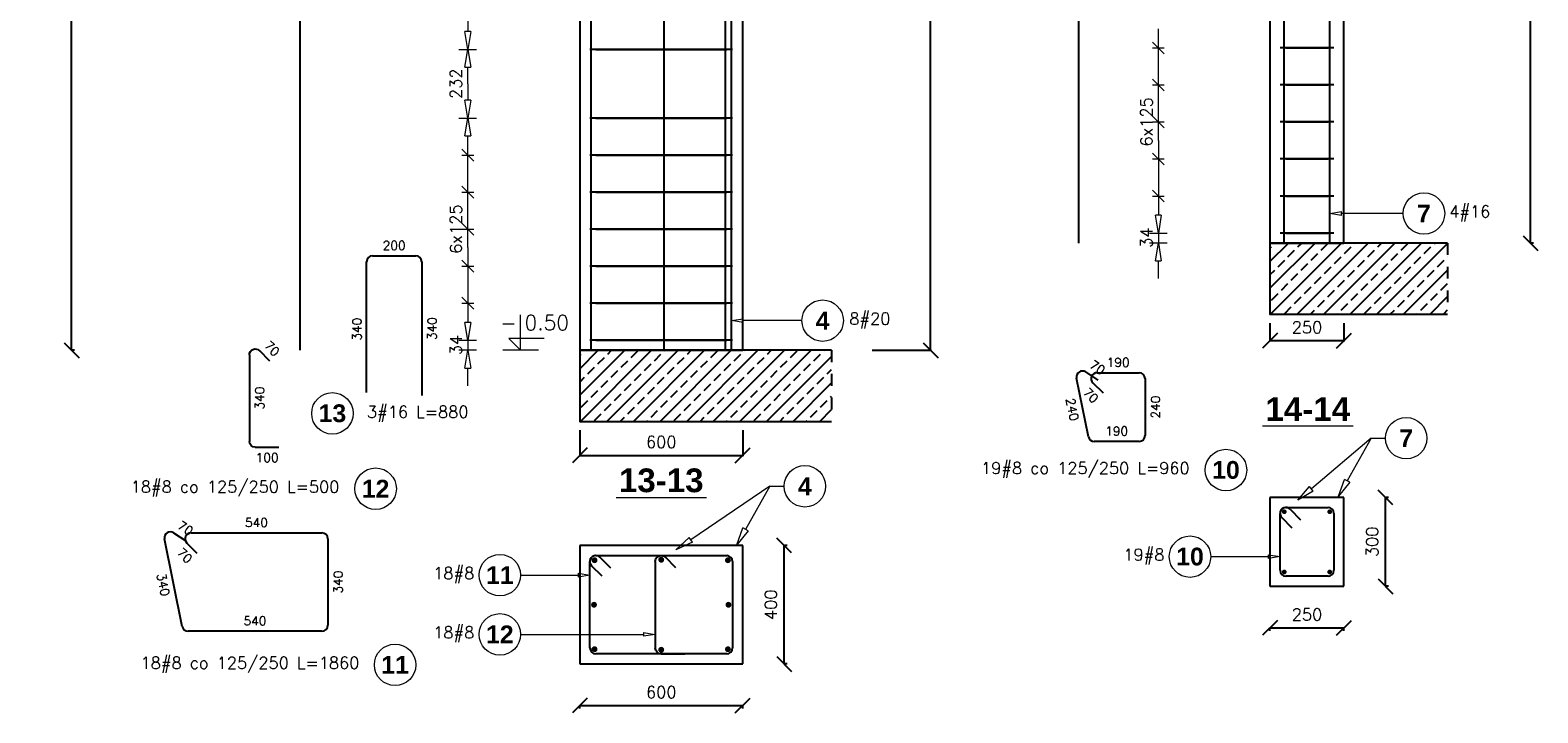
# Model space of a CAD drawing. Header units: millimetres. Extents: x -62590 to 46238, y 147773 to 522018.
# Tile 51 of 93: x 9273 to 14364, y 254289 to 256594. Entities that reach past the tile are written whole.
import ezdxf
from ezdxf.enums import TextEntityAlignment as Align

# ---------------------------------------------------------------- set-up
doc = ezdxf.new("R2010")
doc.units = ezdxf.units.MM
doc.linetypes.add('DASHED', pattern=[2, 1, -1])
for name, color, linetype in [('AutoCAD_Structural_Detailing_deskowanie', 2, 'Continuous'), ('AutoCAD_Structural_Detailing_kształt pręta', 7, 'Continuous'), ('AutoCAD_Structural_Detailing_opis kształtu pręta', 7, 'Continuous'), ('AutoCAD_Structural_Detailing_opis rozkładu', 7, 'Continuous'), ('AutoCAD_Structural_Detailing_pręt wyrzucony', 7, 'Continuous'), ('AutoCAD_Structural_Detailing_pręty punktowe', 7, 'Continuous'), ('AutoCAD_Structural_Detailing_rozkład pręta', 7, 'Continuous'), ('AutoCAD_Structural_Detailing_symbole graficzne', 7, 'Continuous'), ('e-cad_cienkie', 1, 'Continuous')]:
    doc.layers.add(name, color=color, linetype=linetype)
doc.styles.add('style1', font='simplex.shx')
doc.styles.add('style3', font='arialbd.ttf')
doc.styles.add('style5', font='arialbd.ttf')
doc.dimstyles.new('RBCT DIM 20', dxfattribs={"dimtxt": 40, "dimasz": 50, "dimexe": 2.5, "dimexo": 150, "dimgap": 25, "dimtad": 1, "dimdec": 0, "dimzin": 1, "dimtxsty": 'style1', "dimblk": 'OBLIQUE', "dimcen": 50, "dimclrd": 8, "dimclre": 8, "dimclrt": 2, "dimadec": 0, "dimazin": 0, "dimtfac": 1, "dimtdec": 0, "dimtmove": 0, "dimatfit": 3, "dimfxl": 1, "dimarcsym": 0})

# ---------------------------------------------------------------- blocks, each defined once
blk = doc.blocks.new('_Oblique')
at = {"color": 0, "linetype": 'ByBlock', "lineweight": -2}
blk.add_line((-0.5, -0.5), (0.5, 0.5), dxfattribs=at)
blk = doc.blocks.new('*D67')
at = {"layer": 'AutoCAD_Structural_Detailing_deskowanie', "color": 8, "lineweight": -2}
for p, q in [((9412.6, 255513.2), (9412.6, 258303.2)), ((9422.6, 258303.2), (9415.1, 258303.2)), ((9422.6, 255513.2), (9415.1, 255513.2))]:
    blk.add_line(p, q, dxfattribs=at)
at = {"layer": 'Defpoints', "color": 0, "ltscale": 40}
for p in [(9272.6, 258303.2), (9412.6, 258303.2), (9272.6, 255513.2)]:
    blk.add_point(p, dxfattribs=at)
at = {"layer": 'AutoCAD_Structural_Detailing_deskowanie', "color": 8, "lineweight": -2, "ltscale": 40, "xscale": 50, "yscale": 50, "zscale": 50}
for p, rotation in [((9412.6, 258303.2), 90), ((9412.6, 255513.2), 270)]:
    blk.add_blockref('_Oblique', p, dxfattribs=dict(at, rotation=rotation))
at = {"layer": 'AutoCAD_Structural_Detailing_deskowanie', "color": 2, "ltscale": 40, "insert": (9367.6, 256908.2), "char_height": 40, "attachment_point": 5, "rotation": 90, "style": 'style1'}
blk.add_mtext('2790', dxfattribs=at)
blk = doc.blocks.new('*D70')
at = {"layer": 'AutoCAD_Structural_Detailing_deskowanie', "color": 8, "lineweight": -2}
for p, q in [((12115.6, 258303.2), (12315.7, 258303.2)), ((12313.2, 255513.2), (12313.2, 258303.2)), ((12115.6, 255513.2), (12315.7, 255513.2))]:
    blk.add_line(p, q, dxfattribs=at)
at = {"layer": 'Defpoints', "color": 0, "ltscale": 40}
for p in [(11965.6, 258303.2), (12313.2, 258303.2), (11965.6, 255513.2)]:
    blk.add_point(p, dxfattribs=at)
at = {"layer": 'AutoCAD_Structural_Detailing_deskowanie', "color": 8, "lineweight": -2, "ltscale": 40, "xscale": 50, "yscale": 50, "zscale": 50}
for p, rotation in [((12313.2, 258303.2), 90), ((12313.2, 255513.2), 270)]:
    blk.add_blockref('_Oblique', p, dxfattribs=dict(at, rotation=rotation))
at = {"layer": 'AutoCAD_Structural_Detailing_deskowanie', "color": 2, "ltscale": 40, "insert": (12268.2, 256908.2), "char_height": 40, "attachment_point": 5, "rotation": 90, "style": 'style1'}
blk.add_mtext('2790', dxfattribs=at)
blk = doc.blocks.new('*D71')
at = {"layer": 'AutoCAD_Structural_Detailing_deskowanie', "color": 8, "lineweight": -2}
for p, q in [((11128.6, 255243.2), (11128.6, 255155.9)), ((11678.6, 255243.2), (11678.6, 255155.9)), ((11128.6, 255158.4), (11678.6, 255158.4))]:
    blk.add_line(p, q, dxfattribs=at)
at = {"layer": 'Defpoints', "color": 0, "ltscale": 40}
for p in [(11128.6, 255393.2), (11678.6, 255393.2), (11678.6, 255158.4)]:
    blk.add_point(p, dxfattribs=at)
at = {"layer": 'AutoCAD_Structural_Detailing_deskowanie', "color": 8, "lineweight": -2, "ltscale": 40, "xscale": 50, "yscale": 50, "zscale": 50, "rotation": 180}
blk.add_blockref('_Oblique', (11128.6, 255158.4), dxfattribs=at)
at = {"layer": 'AutoCAD_Structural_Detailing_deskowanie', "color": 8, "lineweight": -2, "ltscale": 40, "xscale": 50, "yscale": 50, "zscale": 50}
blk.add_blockref('_Oblique', (11678.6, 255158.4), dxfattribs=at)
at = {"layer": 'AutoCAD_Structural_Detailing_deskowanie', "color": 2, "ltscale": 40, "insert": (11403.6, 255203.4), "char_height": 40, "attachment_point": 5, "style": 'style1'}
blk.add_mtext('600', dxfattribs=at)
blk = doc.blocks.new('*D72')
at = {"layer": 'AutoCAD_Structural_Detailing_deskowanie', "color": 8, "lineweight": -2}
for p, q in [((11818.6, 254453.9), (11818.6, 254853.9)), ((11828.6, 254853.9), (11821.1, 254853.9)), ((11828.6, 254453.9), (11821.1, 254453.9))]:
    blk.add_line(p, q, dxfattribs=at)
at = {"layer": 'Defpoints', "color": 0, "ltscale": 40}
for p in [(11678.6, 254853.9), (11818.6, 254853.9), (11678.6, 254453.9)]:
    blk.add_point(p, dxfattribs=at)
at = {"layer": 'AutoCAD_Structural_Detailing_deskowanie', "color": 8, "lineweight": -2, "ltscale": 40, "xscale": 50, "yscale": 50, "zscale": 50}
for p, rotation in [((11818.6, 254853.9), 90), ((11818.6, 254453.9), 270)]:
    blk.add_blockref('_Oblique', p, dxfattribs=dict(at, rotation=rotation))
at = {"layer": 'AutoCAD_Structural_Detailing_deskowanie', "color": 2, "ltscale": 40, "insert": (11773.6, 254653.9), "char_height": 40, "attachment_point": 5, "rotation": 90, "style": 'style1'}
blk.add_mtext('400', dxfattribs=at)
blk = doc.blocks.new('*D73')
at = {"layer": 'AutoCAD_Structural_Detailing_deskowanie', "color": 8, "lineweight": -2}
for p, q in [((11128.6, 254313.9), (11678.6, 254313.9)), ((11128.6, 254303.9), (11128.6, 254311.4)), ((11678.6, 254303.9), (11678.6, 254311.4))]:
    blk.add_line(p, q, dxfattribs=at)
at = {"layer": 'Defpoints', "color": 0, "ltscale": 40}
for p in [(11128.6, 254453.9), (11678.6, 254453.9), (11678.6, 254313.9)]:
    blk.add_point(p, dxfattribs=at)
at = {"layer": 'AutoCAD_Structural_Detailing_deskowanie', "color": 8, "lineweight": -2, "ltscale": 40, "xscale": 50, "yscale": 50, "zscale": 50, "rotation": 180}
blk.add_blockref('_Oblique', (11128.6, 254313.9), dxfattribs=at)
at = {"layer": 'AutoCAD_Structural_Detailing_deskowanie', "color": 8, "lineweight": -2, "ltscale": 40, "xscale": 50, "yscale": 50, "zscale": 50}
blk.add_blockref('_Oblique', (11678.6, 254313.9), dxfattribs=at)
at = {"layer": 'AutoCAD_Structural_Detailing_deskowanie', "color": 2, "ltscale": 40, "insert": (11403.6, 254358.9), "char_height": 40, "attachment_point": 5, "style": 'style1'}
blk.add_mtext('600', dxfattribs=at)
blk = doc.blocks.new('*D74')
at = {"layer": 'AutoCAD_Structural_Detailing_deskowanie', "color": 8, "lineweight": -2}
for p, q in [((14338.7, 255875.1), (14338.7, 258765.1)), ((14348.7, 258765.1), (14341.2, 258765.1)), ((14348.7, 255875.1), (14341.2, 255875.1))]:
    blk.add_line(p, q, dxfattribs=at)
at = {"layer": 'Defpoints', "color": 0, "ltscale": 40}
for p in [(14198.7, 258765.1), (14338.7, 258765.1), (14198.7, 255875.1)]:
    blk.add_point(p, dxfattribs=at)
at = {"layer": 'AutoCAD_Structural_Detailing_deskowanie', "color": 8, "lineweight": -2, "ltscale": 40, "xscale": 50, "yscale": 50, "zscale": 50}
for p, rotation in [((14338.7, 258765.1), 90), ((14338.7, 255875.1), 270)]:
    blk.add_blockref('_Oblique', p, dxfattribs=dict(at, rotation=rotation))
at = {"layer": 'AutoCAD_Structural_Detailing_deskowanie', "color": 2, "ltscale": 40, "insert": (14293.7, 257320.1), "char_height": 40, "attachment_point": 5, "rotation": 90, "style": 'style1'}
blk.add_mtext('2890', dxfattribs=at)
blk = doc.blocks.new('*D75')
at = {"layer": 'AutoCAD_Structural_Detailing_deskowanie', "color": 8, "lineweight": -2}
for p, q in [((13459.1, 255605.1), (13459.1, 255543.2)), ((13709.1, 255605.1), (13709.1, 255543.2)), ((13459.1, 255545.7), (13709.1, 255545.7))]:
    blk.add_line(p, q, dxfattribs=at)
at = {"layer": 'Defpoints', "color": 0, "ltscale": 40}
for p in [(13459.1, 255755.1), (13709.1, 255755.1), (13709.1, 255545.7)]:
    blk.add_point(p, dxfattribs=at)
at = {"layer": 'AutoCAD_Structural_Detailing_deskowanie', "color": 8, "lineweight": -2, "ltscale": 40, "xscale": 50, "yscale": 50, "zscale": 50, "rotation": 180}
blk.add_blockref('_Oblique', (13459.1, 255545.7), dxfattribs=at)
at = {"layer": 'AutoCAD_Structural_Detailing_deskowanie', "color": 8, "lineweight": -2, "ltscale": 40, "xscale": 50, "yscale": 50, "zscale": 50}
blk.add_blockref('_Oblique', (13709.1, 255545.7), dxfattribs=at)
at = {"layer": 'AutoCAD_Structural_Detailing_deskowanie', "color": 2, "ltscale": 40, "insert": (13584.1, 255590.7), "char_height": 40, "attachment_point": 5, "style": 'style1'}
blk.add_mtext('250', dxfattribs=at)
blk = doc.blocks.new('*D76')
at = {"layer": 'AutoCAD_Structural_Detailing_deskowanie', "color": 8, "lineweight": -2}
for p, q in [((13849.1, 254716.3), (13849.1, 255016.3)), ((13859.1, 255016.3), (13851.6, 255016.3)), ((13859.1, 254716.3), (13851.6, 254716.3))]:
    blk.add_line(p, q, dxfattribs=at)
at = {"layer": 'Defpoints', "color": 0, "ltscale": 40}
for p in [(13709.1, 255016.3), (13849.1, 255016.3), (13709.1, 254716.3)]:
    blk.add_point(p, dxfattribs=at)
at = {"layer": 'AutoCAD_Structural_Detailing_deskowanie', "color": 8, "lineweight": -2, "ltscale": 40, "xscale": 50, "yscale": 50, "zscale": 50}
for p, rotation in [((13849.1, 255016.3), 90), ((13849.1, 254716.3), 270)]:
    blk.add_blockref('_Oblique', p, dxfattribs=dict(at, rotation=rotation))
at = {"layer": 'AutoCAD_Structural_Detailing_deskowanie', "color": 2, "ltscale": 40, "insert": (13804.1, 254866.3), "char_height": 40, "attachment_point": 5, "rotation": 90, "style": 'style1'}
blk.add_mtext('300', dxfattribs=at)
blk = doc.blocks.new('*D77')
at = {"layer": 'AutoCAD_Structural_Detailing_deskowanie', "color": 8, "lineweight": -2}
for p, q in [((13459.1, 254576.3), (13709.1, 254576.3)), ((13459.1, 254566.3), (13459.1, 254573.8)), ((13709.1, 254566.3), (13709.1, 254573.8))]:
    blk.add_line(p, q, dxfattribs=at)
at = {"layer": 'Defpoints', "color": 0, "ltscale": 40}
for p in [(13459.1, 254716.3), (13709.1, 254716.3), (13709.1, 254576.3)]:
    blk.add_point(p, dxfattribs=at)
at = {"layer": 'AutoCAD_Structural_Detailing_deskowanie', "color": 8, "lineweight": -2, "ltscale": 40, "xscale": 50, "yscale": 50, "zscale": 50, "rotation": 180}
blk.add_blockref('_Oblique', (13459.1, 254576.3), dxfattribs=at)
at = {"layer": 'AutoCAD_Structural_Detailing_deskowanie', "color": 8, "lineweight": -2, "ltscale": 40, "xscale": 50, "yscale": 50, "zscale": 50}
blk.add_blockref('_Oblique', (13709.1, 254576.3), dxfattribs=at)
at = {"layer": 'AutoCAD_Structural_Detailing_deskowanie', "color": 2, "ltscale": 40, "insert": (13584.1, 254621.3), "char_height": 40, "attachment_point": 5, "style": 'style1'}
blk.add_mtext('250', dxfattribs=at)

msp = doc.modelspace()

# ---------------------------------------------------------------- hatches: boundary and pattern name
at = {"layer": 'AutoCAD_Structural_Detailing_pręty punktowe'}
h = msp.add_hatch(color=1, dxfattribs=at)
edge = h.paths.add_edge_path(flags=0)
edge.add_arc((13507.5, 254967.9), 8, 0, 360, ccw=False)
h = msp.add_hatch(color=1, dxfattribs=at)
edge = h.paths.add_edge_path(flags=0)
edge.add_arc((13660.8, 254967.9), 8, 0, 360, ccw=False)
h = msp.add_hatch(color=1, dxfattribs=at)
edge = h.paths.add_edge_path(flags=0)
edge.add_arc((11178.4, 254804.2), 10, 0, 360, ccw=False)
h = msp.add_hatch(color=1, dxfattribs=at)
edge = h.paths.add_edge_path(flags=0)
edge.add_arc((11403.6, 254805.9), 10, 0, 360, ccw=False)
h = msp.add_hatch(color=1, dxfattribs=at)
edge = h.paths.add_edge_path(flags=0)
edge.add_arc((11628.8, 254804.2), 10, 0, 360, ccw=False)
h = msp.add_hatch(color=1, dxfattribs=at)
edge = h.paths.add_edge_path(flags=0)
edge.add_arc((13507.5, 254764.6), 8, 0, 360, ccw=False)
h = msp.add_hatch(color=1, dxfattribs=at)
edge = h.paths.add_edge_path(flags=0)
edge.add_arc((13660.8, 254764.6), 8, 0, 360, ccw=False)
h = msp.add_hatch(color=1, dxfattribs=at)
edge = h.paths.add_edge_path(flags=0)
edge.add_arc((11176.6, 254653.9), 10, 0, 360, ccw=False)
h = msp.add_hatch(color=1, dxfattribs=at)
edge = h.paths.add_edge_path(flags=0)
edge.add_arc((11630.6, 254653.9), 10, 0, 360, ccw=False)
h = msp.add_hatch(color=1, dxfattribs=at)
edge = h.paths.add_edge_path(flags=0)
edge.add_arc((11178.4, 254503.7), 10, 0, 360, ccw=False)
h = msp.add_hatch(color=1, dxfattribs=at)
edge = h.paths.add_edge_path(flags=0)
edge.add_arc((11403.6, 254501.9), 10, 0, 360, ccw=False)
h = msp.add_hatch(color=1, dxfattribs=at)
edge = h.paths.add_edge_path(flags=0)
edge.add_arc((11628.8, 254503.7), 10, 0, 360, ccw=False)
at = {"layer": 'e-cad_cienkie', "linetype": 'ByBlock', "ltscale": 40}
h = msp.add_hatch(dxfattribs=at)
h.set_pattern_fill('ANSI33', color=8, scale=10)
h.set_pattern_definition([(45, (16595.686, 5257.13), (-44.90128, 44.90128), []), (45, (16640.59, 5257.13), (-44.90128, 44.90128), [31.75, -15.875])])
h.paths.add_polyline_path([(14059.1, 255875.1), (13459.1, 255875.1), (13459.1, 255635.1), (14059.1, 255635.1)])
h = msp.add_hatch(dxfattribs=at)
h.set_pattern_fill('ANSI33', color=8, scale=10)
h.set_pattern_definition([(45, (14265.13, 4895.227), (-44.90128, 44.90128), []), (45, (14310.03, 4895.227), (-44.90128, 44.90128), [31.75, -15.875])])
h.paths.add_polyline_path([(11978.6, 255513.2), (11128.6, 255513.2), (11128.6, 255273.2), (11978.6, 255273.2)])

# ---------------------------------------------------------------- linework, layer by layer
at = {"layer": 'AutoCAD_Structural_Detailing_deskowanie', "color": 2, "linetype": 'Continuous'}
for p, q in [((13459.1, 258765.1), (13459.1, 255875.1)), ((13709.1, 255875.1), (13709.1, 258765.1)), ((11128.6, 258303.2), (11128.6, 255513.2)), ((11678.6, 255513.2), (11678.6, 258303.2)), ((13459.1, 255875.1), (13709.1, 255875.1)), ((11128.6, 255513.2), (11678.6, 255513.2)), ((13709.1, 255016.3), (13459.1, 255016.3)), ((13459.1, 255016.3), (13459.1, 254716.3)), ((13709.1, 255016.3), (13459.1, 255016.3)), ((13459.1, 255016.3), (13459.1, 254716.3)), ((13709.1, 254716.3), (13709.1, 255016.3)), ((13709.1, 254716.3), (13709.1, 255016.3)), ((11678.6, 254853.9), (11128.6, 254853.9)), ((11128.6, 254853.9), (11128.6, 254453.9)), ((11678.6, 254853.9), (11128.6, 254853.9)), ((11128.6, 254853.9), (11128.6, 254453.9)), ((11678.6, 254453.9), (11678.6, 254853.9)), ((11678.6, 254453.9), (11678.6, 254853.9)), ((13459.1, 254716.3), (13709.1, 254716.3)), ((13459.1, 254716.3), (13709.1, 254716.3)), ((11128.6, 254453.9), (11678.6, 254453.9)), ((11128.6, 254453.9), (11678.6, 254453.9))]:
    msp.add_line(p, q, dxfattribs=at)
at = {"layer": 'AutoCAD_Structural_Detailing_deskowanie', "color": 1, "lineweight": 0}
for p, q in [((10928.6, 255513.2), (10928.6, 255633.2)), ((11008.6, 255553.2), (10888.6, 255553.2)), ((10888.6, 255553.2), (10928.6, 255513.2)), ((10988.6, 255513.2), (10868.6, 255513.2))]:
    msp.add_line(p, q, dxfattribs=at)
at = {"layer": 'AutoCAD_Structural_Detailing_deskowanie', "color": 0, "lineweight": 0}
for p, q in [((13433.4, 255258.4), (13740, 255258.4)), ((11251.2, 255016.3), (11556, 255016.3))]:
    msp.add_line(p, q, dxfattribs=at)
at = {"layer": 'AutoCAD_Structural_Detailing_kształt pręta', "color": 3}
for p, q in [((13507.5, 255875.1, -28.3), (13507.5, 258687.1, -28.3)), ((13507.5, 255875.1, 175), (13507.5, 258687.1, 175)), ((13660.8, 255875.1, -28.3), (13660.8, 258687.1, -28.3)), ((13660.8, 255875.1, 175), (13660.8, 258687.1, 175)), ((11166.6, 255513.2), (11166.6, 258273.2)), ((11413.6, 255513.2), (11413.6, 258273.2)), ((11413.6, 255513.2), (11413.6, 258273.2)), ((11620.6, 255513.2), (11620.6, 258273.2)), ((11640.6, 255513.2), (11640.6, 258273.2)), ((11166.6, 255513.2), (11186.6, 255513.2)), ((11393.6, 255513.2), (11413.6, 255513.2)), ((11393.6, 255513.2), (11413.6, 255513.2)), ((11620.6, 255513.2), (11640.6, 255513.2)), ((13513.1, 254982.3), (13655.1, 254982.3)), ((13527.3, 254976.4), (13562.6, 254941.1)), ((13493.1, 254770.3), (13493.1, 254962.3)), ((13534.4, 254912.8), (13499, 254948.1)), ((13675.1, 254962.3), (13675.1, 254770.3)), ((11182.6, 254819.9, -8), (11624.6, 254819.9, -8)), ((11196.7, 254814.1, -8), (11232.1, 254778.7, -8)), ((11453.1, 254778.7), (11417.7, 254814.1)), ((11162.6, 254507.9, -8), (11162.6, 254799.9, -8)), ((11203.8, 254750.4, -8), (11168.5, 254785.8, -8)), ((11383.6, 254799.9), (11383.6, 254507.9)), ((11644.6, 254799.9, -8), (11644.6, 254507.9, -8)), ((13655.1, 254750.3), (13513.1, 254750.3)), ((11624.6, 254487.9, -8), (11182.6, 254487.9, -8)), ((11403.6, 254487.9), (11483.6, 254487.9))]:
    msp.add_line(p, q, dxfattribs=at)
for centre, start, end in [((13513.1, 254962.3), 90, 225), ((13513.1, 254962.3), 45, 180), ((13655.1, 254962.3), 0, 90), ((11182.6, 254799.9, -8), 90, 225), ((11182.6, 254799.9, -8), 45, 180), ((11624.6, 254799.9, -8), 0, 90), ((13513.1, 254770.3), 180, 270), ((13655.1, 254770.3), 270, 0), ((11182.6, 254507.9, -8), 180, 270), ((11624.6, 254507.9, -8), 270, 0)]:
    msp.add_arc(centre, 20, start, end, dxfattribs=at)
at = {"layer": 'AutoCAD_Structural_Detailing_kształt pręta', "color": 3, "extrusion": (0, 0, -1)}
for centre, start, end in [((-11403.6, 254799.9), 0, 135), ((-11403.6, 254507.9), 270, 0)]:
    msp.add_arc(centre, 20, start, end, dxfattribs=at)
at = {"layer": 'AutoCAD_Structural_Detailing_opis kształtu pręta', "color": 8, "lineweight": 0}
for p, q in [((13660.8, 255975.1), (13700.8, 255981.8)), ((13700.8, 255968.4), (13700.8, 255981.8)), ((13700.8, 255968.4), (13660.8, 255975.1)), ((13909.1, 255975.1), (13700.8, 255975.1)), ((11640.6, 255613.2), (11680.6, 255619.8)), ((11680.6, 255606.5), (11640.6, 255613.2)), ((11680.6, 255606.5), (11680.6, 255619.8)), ((11878.6, 255613.2), (11680.6, 255613.2)), ((13259.1, 254816.3), (13453.1, 254816.3)), ((13453.1, 254823), (13493.1, 254816.3)), ((13453.1, 254823), (13453.1, 254809.6)), ((13493.1, 254816.3), (13453.1, 254809.6)), ((11122.6, 254760.6), (11162.6, 254753.9)), ((11122.6, 254760.6), (11122.6, 254747.3)), ((10928.6, 254753.9), (11122.6, 254753.9)), ((11162.6, 254753.9), (11122.6, 254747.3)), ((11343.6, 254560.6), (11383.6, 254553.9)), ((11343.6, 254560.6), (11343.6, 254547.3)), ((10928.6, 254553.9), (11343.6, 254553.9)), ((11383.6, 254553.9), (11343.6, 254547.3))]:
    msp.add_line(p, q, dxfattribs=at)
for centre in [(13979.1, 255975.1), (11948.6, 255613.2), (13189.1, 254816.3), (10858.6, 254753.9), (10858.6, 254553.9)]:
    msp.add_circle(centre, 70, dxfattribs=at)
at = {"layer": 'AutoCAD_Structural_Detailing_opis rozkładu', "color": 8, "lineweight": 0}
for p, q in [((10750.3, 256779.2), (10750.3, 256589.2)), ((13082.2, 256534.1), (13082.2, 256599.1)), ((10750.3, 256529.2), (10740.3, 256589.2)), ((10760.3, 256589.2), (10740.3, 256589.2)), ((10760.3, 256589.2), (10750.3, 256529.2)), ((13102.2, 256514.1), (13062.2, 256554.1)), ((10720.3, 256529.2), (10780.3, 256529.2)), ((10720.3, 256529.2), (10780.3, 256529.2)), ((10740.3, 256469.2), (10750.3, 256529.2)), ((10750.3, 256529.2), (10760.3, 256469.2)), ((13062.2, 256534.1), (13102.2, 256534.1)), ((13082.2, 256409.1), (13082.2, 256534.1)), ((10740.3, 256469.2), (10760.3, 256469.2)), ((10750.3, 256413.2), (10750.3, 256469.2)), ((10750.3, 256413.2), (10750.3, 256357.2)), ((13102.2, 256389.1), (13062.2, 256429.1)), ((13062.2, 256409.1), (13102.2, 256409.1)), ((13082.2, 256284.1), (13082.2, 256409.1)), ((10750.3, 256297.2), (10740.3, 256357.2)), ((10760.3, 256357.2), (10740.3, 256357.2)), ((10760.3, 256357.2), (10750.3, 256297.2)), ((10720.3, 256297.2), (10780.3, 256297.2)), ((10720.3, 256297.2), (10780.3, 256297.2)), ((10740.3, 256237.2), (10750.3, 256297.2)), ((10750.3, 256297.2), (10760.3, 256237.2)), ((13102.2, 256264.1), (13062.2, 256304.1)), ((10740.3, 256237.2), (10760.3, 256237.2)), ((10750.3, 256172.2), (10750.3, 256237.2)), ((13062.2, 256284.1), (13102.2, 256284.1)), ((13082.2, 256221.6), (13082.2, 256284.1)), ((10770.3, 256152.2), (10730.3, 256192.2)), ((13082.2, 256221.6), (13082.2, 256159.1)), ((10730.3, 256172.2), (10770.3, 256172.2)), ((10750.3, 256047.2), (10750.3, 256172.2)), ((13062.2, 256179.1), (13102.2, 256139.1)), ((13062.2, 256159.1), (13102.2, 256159.1)), ((13082.2, 256159.1), (13082.2, 256034.1)), ((10770.3, 256027.2), (10730.3, 256067.2)), ((10730.3, 256047.2), (10770.3, 256047.2)), ((10750.3, 255922.2), (10750.3, 256047.2)), ((13062.2, 256054.1), (13102.2, 256014.1)), ((13062.2, 256034.1), (13102.2, 256034.1)), ((13082.2, 256034.1), (13082.2, 255969.1)), ((10770.3, 255902.2), (10730.3, 255942.2)), ((13082.2, 255909.1), (13072.2, 255969.1)), ((13092.2, 255969.1), (13072.2, 255969.1)), ((13092.2, 255969.1), (13082.2, 255909.1)), ((10730.3, 255922.2), (10770.3, 255922.2)), ((10750.3, 255859.7), (10750.3, 255922.2)), ((13052.2, 255909.1), (13112.2, 255909.1)), ((13082.2, 255909.1), (13082.2, 255875.1)), ((10750.3, 255859.7), (10750.3, 255797.2)), ((13112.2, 255875.1), (13052.2, 255875.1)), ((13072.2, 255815.1), (13082.2, 255875.1)), ((13082.2, 255875.1), (13092.2, 255815.1)), ((10730.3, 255817.2), (10770.3, 255777.2)), ((10730.3, 255797.2), (10770.3, 255797.2)), ((10750.3, 255797.2), (10750.3, 255672.2)), ((13072.2, 255815.1), (13092.2, 255815.1)), ((13082.2, 255755.1), (13082.2, 255815.1)), ((10730.3, 255692.2), (10770.3, 255652.2)), ((10730.3, 255672.2), (10770.3, 255672.2)), ((10750.3, 255672.2), (10750.3, 255607.2)), ((10750.3, 255547.2), (10740.3, 255607.2)), ((10760.3, 255607.2), (10740.3, 255607.2)), ((10760.3, 255607.2), (10750.3, 255547.2)), ((10720.3, 255547.2), (10780.3, 255547.2)), ((10750.3, 255547.2), (10750.3, 255513.2)), ((10780.3, 255513.2), (10720.3, 255513.2)), ((10740.3, 255453.2), (10750.3, 255513.2)), ((10750.3, 255513.2), (10760.3, 255453.2)), ((10740.3, 255453.2), (10760.3, 255453.2)), ((10750.3, 255393.2), (10750.3, 255453.2)), ((13800.8, 255216.3), (13599.1, 255045.5)), ((13800.8, 255216.3), (13719.7, 255072.5)), ((13800.8, 255216.3), (13849.1, 255216.3)), ((13690.3, 255020.2), (13711, 255077.4)), ((13728.4, 255067.6), (13690.3, 255020.2)), ((13728.4, 255067.6), (13711, 255077.4)), ((11770.6, 255053.9), (11503, 254873.1)), ((11770.6, 255053.9), (11688.1, 254908.5)), ((11770.6, 255053.9), (11818.6, 255053.9)), ((13553.3, 255006.7), (13592.6, 255053.1)), ((13605.5, 255037.9), (13553.3, 255006.7)), ((13605.5, 255037.9), (13592.6, 255053.1)), ((11658.5, 254856.4), (11679.4, 254913.5)), ((11696.8, 254903.6), (11679.4, 254913.5)), ((11453.3, 254839.5), (11497.4, 254881.4)), ((11508.6, 254864.8), (11453.3, 254839.5)), ((11508.6, 254864.8), (11497.4, 254881.4)), ((11696.8, 254903.6), (11658.5, 254856.4))]:
    msp.add_line(p, q, dxfattribs=at)
for centre in [(13919.1, 255216.3), (11888.6, 255053.9)]:
    msp.add_circle(centre, 70, dxfattribs=at)
at = {"layer": 'AutoCAD_Structural_Detailing_pręt wyrzucony', "color": 3}
for p, q in [((12813.2, 255875.1, 69.6), (12813.2, 258687.1, 69.6)), ((10184.5, 255513.2), (10184.5, 258273.2)), ((10428.8, 255832.2, -8), (10574.8, 255832.2, -8)), ((10408.8, 255370.2, -8), (10408.8, 255812.2, -8)), ((10594.8, 255812.2, -8), (10594.8, 255360.3, -8)), ((10012.7, 255497.7), (10012.7, 255205.7)), ((10082.2, 255476.5), (10046.9, 255511.9)), ((12836.6, 255439.9), (12878.3, 255412.3)), ((12875.5, 255437.4), (13017.5, 255437.4)), ((12846.1, 255221.4), (12806, 255419.3)), ((12896.7, 255367.9), (12861.4, 255403.3)), ((13037.5, 255417.4), (13037.5, 255225.4)), ((10032.7, 255185.7), (10112.7, 255185.7)), ((13017.5, 255205.4), (12865.7, 255205.4)), ((9786.2, 254580.5, -8), (9726.3, 254876.3, -8)), ((9756.9, 254897, -8), (9798.6, 254869.4, -8)), ((9836.9, 254827, -8), (9801.5, 254862.3, -8)), ((9815.7, 254896.5, -8), (10257.7, 254896.5, -8)), ((10277.7, 254876.5, -8), (10277.7, 254584.5, -8)), ((10257.7, 254564.5, -8), (9805.8, 254564.5, -8))]:
    msp.add_line(p, q, dxfattribs=at)
at = {"layer": 'AutoCAD_Structural_Detailing_pręt wyrzucony', "color": 8, "lineweight": 0}
for centre in [(10293.2, 255300.1), (13310.5, 255108.8), (10439.1, 255045.8), (10504.8, 254451)]:
    msp.add_circle(centre, 70, dxfattribs=at)
at = {"layer": 'AutoCAD_Structural_Detailing_pręt wyrzucony', "color": 3}
for centre, start, end in [((10428.8, 255812.2, -8), 90, 180), ((10574.8, 255812.2, -8), 0, 90), ((12825.6, 255423.2), 56.4592, 191.4592), ((12875.5, 255417.4), 90, 225), ((13017.5, 255417.4), 0, 90), ((12865.7, 255225.4), 191.4592, 270), ((13017.5, 255225.4), 270, 0), ((9745.9, 254880.3, -8), 56.4592, 191.4592), ((9815.7, 254876.5, -8), 90, 225), ((10257.7, 254876.5, -8), 0, 90), ((9805.8, 254584.5, -8), 191.4592, 270), ((10257.7, 254584.5, -8), 270, 0)]:
    msp.add_arc(centre, 20, start, end, dxfattribs=at)
at = {"layer": 'AutoCAD_Structural_Detailing_pręt wyrzucony', "color": 3, "extrusion": (0, 0, -1)}
for centre, start, end in [((-10032.7, 255497.7), 0, 135), ((-10032.7, 255205.7), 270, 0)]:
    msp.add_arc(centre, 20, start, end, dxfattribs=at)
at = {"layer": 'AutoCAD_Structural_Detailing_rozkład pręta', "color": 3, "linetype": 'ByBlock', "lineweight": 25}
for p, q in [((11182.6, 256529.2), (11162.6, 256529.2)), ((11182.6, 256529.2), (11162.6, 256529.2)), ((11196.7, 256529.2), (11162.6, 256529.2)), ((11203.8, 256529.2), (11168.5, 256529.2)), ((11182.6, 256529.2), (11624.6, 256529.2)), ((11624.6, 256529.2), (11182.6, 256529.2)), ((11196.7, 256529.2), (11232.1, 256529.2)), ((11383.6, 256529.2), (11417.7, 256529.2)), ((11383.6, 256529.2), (11403.6, 256529.2)), ((11403.6, 256529.2), (11483.6, 256529.2)), ((11453.1, 256529.2), (11417.7, 256529.2)), ((11644.6, 256529.2), (11624.6, 256529.2)), ((11644.6, 256529.2), (11624.6, 256529.2)), ((13513.1, 256534.1), (13493.1, 256534.1)), ((13513.1, 256534.1), (13493.1, 256534.1)), ((13527.3, 256534.1), (13493.1, 256534.1)), ((13534.4, 256534.1), (13499, 256534.1)), ((13513.1, 256534.1), (13655.1, 256534.1)), ((13655.1, 256534.1), (13513.1, 256534.1)), ((13527.3, 256534.1), (13562.6, 256534.1)), ((13675.1, 256534.1), (13655.1, 256534.1)), ((13675.1, 256534.1), (13655.1, 256534.1)), ((13513.1, 256409.1), (13493.1, 256409.1)), ((13513.1, 256409.1), (13493.1, 256409.1)), ((13527.3, 256409.1), (13493.1, 256409.1)), ((13534.4, 256409.1), (13499, 256409.1)), ((13513.1, 256409.1), (13655.1, 256409.1)), ((13655.1, 256409.1), (13513.1, 256409.1)), ((13527.3, 256409.1), (13562.6, 256409.1)), ((13675.1, 256409.1), (13655.1, 256409.1)), ((13675.1, 256409.1), (13655.1, 256409.1)), ((11182.6, 256297.2), (11162.6, 256297.2)), ((11182.6, 256297.2), (11162.6, 256297.2)), ((11196.7, 256297.2), (11162.6, 256297.2)), ((11203.8, 256297.2), (11168.5, 256297.2)), ((11182.6, 256297.2), (11624.6, 256297.2)), ((11624.6, 256297.2), (11182.6, 256297.2)), ((11196.7, 256297.2), (11232.1, 256297.2)), ((11383.6, 256297.2), (11417.7, 256297.2)), ((11383.6, 256297.2), (11403.6, 256297.2)), ((11403.6, 256297.2), (11483.6, 256297.2)), ((11453.1, 256297.2), (11417.7, 256297.2)), ((11644.6, 256297.2), (11624.6, 256297.2)), ((11644.6, 256297.2), (11624.6, 256297.2)), ((13513.1, 256284.1), (13493.1, 256284.1)), ((13513.1, 256284.1), (13493.1, 256284.1)), ((13527.3, 256284.1), (13493.1, 256284.1)), ((13534.4, 256284.1), (13499, 256284.1)), ((13513.1, 256284.1), (13655.1, 256284.1)), ((13655.1, 256284.1), (13513.1, 256284.1)), ((13527.3, 256284.1), (13562.6, 256284.1)), ((13675.1, 256284.1), (13655.1, 256284.1)), ((13675.1, 256284.1), (13655.1, 256284.1)), ((11182.6, 256172.2), (11162.6, 256172.2)), ((11182.6, 256172.2), (11162.6, 256172.2)), ((11196.7, 256172.2), (11162.6, 256172.2)), ((11203.8, 256172.2), (11168.5, 256172.2)), ((11182.6, 256172.2), (11624.6, 256172.2)), ((11624.6, 256172.2), (11182.6, 256172.2)), ((11196.7, 256172.2), (11232.1, 256172.2)), ((11383.6, 256172.2), (11417.7, 256172.2)), ((11383.6, 256172.2), (11403.6, 256172.2)), ((11403.6, 256172.2), (11483.6, 256172.2)), ((11453.1, 256172.2), (11417.7, 256172.2)), ((11644.6, 256172.2), (11624.6, 256172.2)), ((11644.6, 256172.2), (11624.6, 256172.2)), ((13513.1, 256159.1), (13493.1, 256159.1)), ((13513.1, 256159.1), (13493.1, 256159.1)), ((13527.3, 256159.1), (13493.1, 256159.1)), ((13534.4, 256159.1), (13499, 256159.1)), ((13513.1, 256159.1), (13655.1, 256159.1)), ((13655.1, 256159.1), (13513.1, 256159.1)), ((13527.3, 256159.1), (13562.6, 256159.1)), ((13675.1, 256159.1), (13655.1, 256159.1)), ((13675.1, 256159.1), (13655.1, 256159.1)), ((11182.6, 256047.2), (11162.6, 256047.2)), ((11182.6, 256047.2), (11162.6, 256047.2)), ((11196.7, 256047.2), (11162.6, 256047.2)), ((11203.8, 256047.2), (11168.5, 256047.2)), ((11182.6, 256047.2), (11624.6, 256047.2)), ((11624.6, 256047.2), (11182.6, 256047.2)), ((11196.7, 256047.2), (11232.1, 256047.2)), ((11383.6, 256047.2), (11417.7, 256047.2)), ((11383.6, 256047.2), (11403.6, 256047.2)), ((11403.6, 256047.2), (11483.6, 256047.2)), ((11453.1, 256047.2), (11417.7, 256047.2)), ((11644.6, 256047.2), (11624.6, 256047.2)), ((11644.6, 256047.2), (11624.6, 256047.2)), ((13513.1, 256034.1), (13493.1, 256034.1)), ((13513.1, 256034.1), (13493.1, 256034.1)), ((13527.3, 256034.1), (13493.1, 256034.1)), ((13534.4, 256034.1), (13499, 256034.1)), ((13513.1, 256034.1), (13655.1, 256034.1)), ((13655.1, 256034.1), (13513.1, 256034.1)), ((13527.3, 256034.1), (13562.6, 256034.1)), ((13675.1, 256034.1), (13655.1, 256034.1)), ((13675.1, 256034.1), (13655.1, 256034.1)), ((11182.6, 255922.2), (11162.6, 255922.2)), ((11182.6, 255922.2), (11162.6, 255922.2)), ((11196.7, 255922.2), (11162.6, 255922.2)), ((11203.8, 255922.2), (11168.5, 255922.2)), ((11182.6, 255922.2), (11624.6, 255922.2)), ((11624.6, 255922.2), (11182.6, 255922.2)), ((11196.7, 255922.2), (11232.1, 255922.2)), ((11383.6, 255922.2), (11417.7, 255922.2)), ((11383.6, 255922.2), (11403.6, 255922.2)), ((11403.6, 255922.2), (11483.6, 255922.2)), ((11453.1, 255922.2), (11417.7, 255922.2)), ((11644.6, 255922.2), (11624.6, 255922.2)), ((11644.6, 255922.2), (11624.6, 255922.2)), ((13513.1, 255909.1), (13493.1, 255909.1)), ((13513.1, 255909.1), (13493.1, 255909.1)), ((13527.3, 255909.1), (13493.1, 255909.1)), ((13534.4, 255909.1), (13499, 255909.1)), ((13513.1, 255909.1), (13655.1, 255909.1)), ((13655.1, 255909.1), (13513.1, 255909.1)), ((13527.3, 255909.1), (13562.6, 255909.1)), ((13675.1, 255909.1), (13655.1, 255909.1)), ((13675.1, 255909.1), (13655.1, 255909.1)), ((11182.6, 255797.2), (11162.6, 255797.2)), ((11182.6, 255797.2), (11162.6, 255797.2)), ((11196.7, 255797.2), (11162.6, 255797.2)), ((11203.8, 255797.2), (11168.5, 255797.2)), ((11182.6, 255797.2), (11624.6, 255797.2)), ((11624.6, 255797.2), (11182.6, 255797.2)), ((11196.7, 255797.2), (11232.1, 255797.2)), ((11383.6, 255797.2), (11417.7, 255797.2)), ((11383.6, 255797.2), (11403.6, 255797.2)), ((11403.6, 255797.2), (11483.6, 255797.2)), ((11453.1, 255797.2), (11417.7, 255797.2)), ((11644.6, 255797.2), (11624.6, 255797.2)), ((11644.6, 255797.2), (11624.6, 255797.2)), ((11182.6, 255672.2), (11162.6, 255672.2)), ((11182.6, 255672.2), (11162.6, 255672.2)), ((11196.7, 255672.2), (11162.6, 255672.2)), ((11203.8, 255672.2), (11168.5, 255672.2)), ((11182.6, 255672.2), (11624.6, 255672.2)), ((11624.6, 255672.2), (11182.6, 255672.2)), ((11196.7, 255672.2), (11232.1, 255672.2)), ((11383.6, 255672.2), (11417.7, 255672.2)), ((11383.6, 255672.2), (11403.6, 255672.2)), ((11403.6, 255672.2), (11483.6, 255672.2)), ((11453.1, 255672.2), (11417.7, 255672.2)), ((11644.6, 255672.2), (11624.6, 255672.2)), ((11644.6, 255672.2), (11624.6, 255672.2)), ((11182.6, 255547.2), (11162.6, 255547.2)), ((11182.6, 255547.2), (11162.6, 255547.2)), ((11196.7, 255547.2), (11162.6, 255547.2)), ((11203.8, 255547.2), (11168.5, 255547.2)), ((11182.6, 255547.2), (11624.6, 255547.2)), ((11624.6, 255547.2), (11182.6, 255547.2)), ((11196.7, 255547.2), (11232.1, 255547.2)), ((11383.6, 255547.2), (11417.7, 255547.2)), ((11383.6, 255547.2), (11403.6, 255547.2)), ((11403.6, 255547.2), (11483.6, 255547.2)), ((11453.1, 255547.2), (11417.7, 255547.2)), ((11644.6, 255547.2), (11624.6, 255547.2)), ((11644.6, 255547.2), (11624.6, 255547.2))]:
    msp.add_line(p, q, dxfattribs=at)
at = {"layer": 'AutoCAD_Structural_Detailing_symbole graficzne', "color": 0, "lineweight": 0}
for p, q in [((13433.4, 255258.4), (13740, 255258.4)), ((11251.2, 255016.3), (11556, 255016.3))]:
    msp.add_line(p, q, dxfattribs=at)
at = {"layer": 'e-cad_cienkie', "color": 8, "linetype": 'DASHED', "ltscale": 40}
for p, q in [((14059.1, 255875.1), (14059.1, 255635.1)), ((11978.6, 255513.2), (11978.6, 255273.2))]:
    msp.add_line(p, q, dxfattribs=at)
at = {"layer": 'e-cad_cienkie', "color": 1, "linetype": 'ByBlock', "ltscale": 40}
for points in [[(14059.1, 255875.1), (13459.1, 255875.1), (13459.1, 255635.1), (14059.1, 255635.1)], [(11978.6, 255513.2), (11128.6, 255513.2), (11128.6, 255273.2), (11978.6, 255273.2)]]:
    msp.add_lwpolyline(points, dxfattribs=at)

# ---------------------------------------------------------------- texts
at = {"layer": 'AutoCAD_Structural_Detailing_deskowanie', "color": 2, "style": 'style1'}
msp.add_text('0.50 ', height=50, dxfattribs=at).set_placement((10941.9, 255566.5), align=Align.BOTTOM_LEFT)
msp.add_text('-', height=50, dxfattribs=at).set_placement((10915.3, 255566.5), align=Align.BOTTOM_RIGHT)
at = {"layer": 'AutoCAD_Structural_Detailing_deskowanie', "color": 73, "char_height": 80, "attachment_point": 5, "style": 'style5'}
for s, insert in [('14-14', (13586.7, 255314.6)), ('13-13', (11403.6, 255073.5))]:
    msp.add_mtext(s, dxfattribs=dict(at, insert=insert))
at = {"layer": 'AutoCAD_Structural_Detailing_opis kształtu pręta', "color": 1, "char_height": 60, "attachment_point": 5, "style": 'style3'}
for s, insert in [('7', (13979.1, 255975.1)), ('4', (11948.6, 255613.2)), ('10', (13189.1, 254816.3)), ('11', (10858.6, 254753.9)), ('12', (10858.6, 254553.9))]:
    msp.add_mtext(s, dxfattribs=dict(at, insert=insert))
at = {"layer": 'AutoCAD_Structural_Detailing_opis kształtu pręta', "color": 2, "char_height": 40, "attachment_point": 5, "style": 'style1'}
for s, insert in [('4#16  ', (14133.9, 255975.1)), ('8#20  ', (12108.1, 255613.2)), ('19#8  ', (13033.4, 254816.3)), ('18#8  ', (10702.9, 254753.9)), ('18#8  ', (10702.9, 254553.9))]:
    msp.add_mtext(s, dxfattribs=dict(at, insert=insert))
at = {"layer": 'AutoCAD_Structural_Detailing_opis rozkładu', "color": 2, "char_height": 40, "attachment_point": 7, "rotation": 90, "style": 'style1'}
for s, insert in [('232', (10730.3, 256361.8)), ('6x125', (13062.2, 256201.2)), ('6x125', (10730.3, 255839.3)), ('34', (13062.2, 255858.8)), ('34', (10730.3, 255496.8))]:
    msp.add_mtext(s, dxfattribs=dict(at, insert=insert))
at = {"layer": 'AutoCAD_Structural_Detailing_opis rozkładu', "color": 1, "char_height": 60, "attachment_point": 5, "style": 'style3'}
for s, insert in [('7', (13919.1, 255216.3)), ('4', (11888.6, 255053.9))]:
    msp.add_mtext(s, dxfattribs=dict(at, insert=insert))
at = {"layer": 'AutoCAD_Structural_Detailing_pręt wyrzucony', "color": 2, "attachment_point": 5, "style": 'style1'}
for s, insert, char_height in [('200', (10501.8, 255867.2, -8), 30), ('190', (12946.5, 255472.4), 30), ('3#16 L=880', (10581.3, 255298.4), 40), ('190', (12941.6, 255240.4), 30), ('100', (10072.7, 255150.7), 30), ('19#8 co 125/250 L=960', (12835.7, 255108.8), 40), ('18#8 co 125/250 L=500', (9964.4, 255045.8), 40), ('540', (10036.7, 254931.5, -8), 30), ('540', (10031.7, 254599.5, -8), 30), ('18#8 co 125/250 L=1860', (10014.8, 254451), 40)]:
    msp.add_mtext(s, dxfattribs=dict(at, insert=insert, char_height=char_height))
at = {"layer": 'AutoCAD_Structural_Detailing_pręt wyrzucony', "color": 2, "char_height": 30, "attachment_point": 5, "style": 'style1'}
for s, insert, rotation in [('340', (10376.1, 255584.2), 90), ('340', (10629.8, 255586.2, -8), 90), ('70', (10089.3, 255518.9), 315), ('70', (12876.8, 255455.3), 326.4592), ('340', (10047.7, 255351.7), 90), ('70', (12854.3, 255360.8), 315), ('240', (12791.7, 255313.4), 281.4592), ('240', (13072.5, 255321.4), 90), ('70', (9797.1, 254912.3, -8), 326.4592), ('70', (9794.5, 254819.9, -8), 315), ('340', (10312.7, 254730.5, -8), 90), ('340', (9721.9, 254721.5, -8), 281.4592)]:
    msp.add_mtext(s, dxfattribs=dict(at, insert=insert, rotation=rotation))
at = {"layer": 'AutoCAD_Structural_Detailing_pręt wyrzucony', "color": 1, "char_height": 60, "attachment_point": 5, "style": 'style3'}
for s, insert in [('13', (10293.2, 255300.1)), ('10', (13310.5, 255108.8)), ('12', (10439.1, 255045.8)), ('11', (10504.8, 254451))]:
    msp.add_mtext(s, dxfattribs=dict(at, insert=insert))
at = {"layer": 'AutoCAD_Structural_Detailing_symbole graficzne', "color": 1, "char_height": 80, "attachment_point": 5, "style": 'style5'}
for s, insert in [('14-14', (13586.7, 255314.6)), ('13-13', (11403.6, 255073.5))]:
    msp.add_mtext(s, dxfattribs=dict(at, insert=insert))

# ---------------------------------------------------------------- dimensions: what is measured, and where the dimension line sits
at = {"layer": 'AutoCAD_Structural_Detailing_deskowanie'}
for p1, p2, distance, override, picture, middle in [((14198.7, 255875.1), (14198.7, 258765.1), -140, {"dimscale": 1, "dimtmove": 1}, '*D74', (14293.7, 257320.1)), ((9272.6, 255513.2), (9272.6, 258303.2), -140, {"dimscale": 1, "dimtmove": 1}, '*D67', (9367.6, 256908.2)), ((11965.6, 255513.2), (11965.6, 258303.2), -347.6, {"dimtmove": 1}, '*D70', (12268.2, 256908.2)), ((13459.1, 255755.1), (13709.1, 255755.1), -209.4, {"dimtmove": 1}, '*D75', (13584.1, 255590.7)), ((13709.1, 254716.3), (13709.1, 255016.3), -140, {"dimscale": 1, "dimtmove": 1}, '*D76', (13804.1, 254866.3)), ((11678.6, 254453.9), (11678.6, 254853.9), -140, {"dimscale": 1, "dimtmove": 1}, '*D72', (11773.6, 254653.9)), ((13459.1, 254716.3), (13709.1, 254716.3), -140, {"dimscale": 1, "dimtmove": 1}, '*D77', (13584.1, 254621.3))]:
    dim = msp.add_aligned_dim(p1=p1, p2=p2, distance=distance, dimstyle='RBCT DIM 20', override=override, dxfattribs=at)
    dim.commit()
    dim.dimension.update_dxf_attribs({"geometry": picture, "text_midpoint": middle})
for p1, p2, distance, override, picture, middle in [((11128.6, 255393.2), (11678.6, 255393.2), -234.8, {"dimtmove": 1}, '*D71', (11403.6, 255203.4)), ((11128.6, 254453.9), (11678.6, 254453.9), -140, {"dimscale": 1, "dimtmove": 1}, '*D73', (11403.6, 254358.9))]:
    dim = msp.add_aligned_dim(p1=p1, p2=p2, distance=distance, text='600', dimstyle='RBCT DIM 20', override=override, dxfattribs=at)
    dim.commit()
    dim.dimension.update_dxf_attribs({"geometry": picture, "text_midpoint": middle})

doc.saveas('drawing.dxf')
